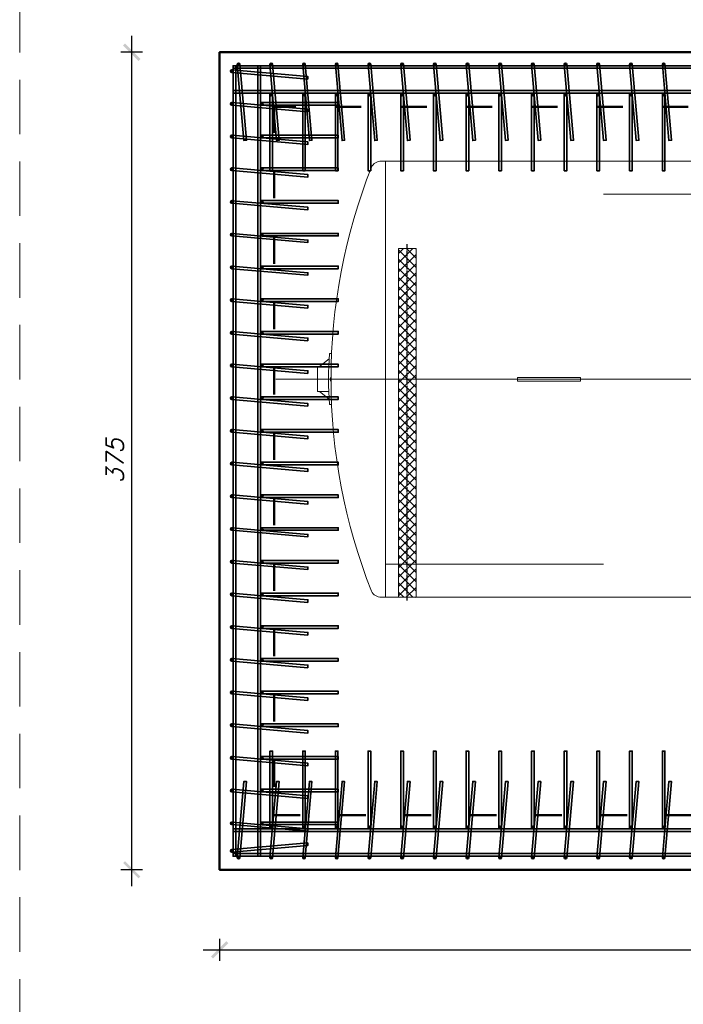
# Model space of a CAD drawing. Header units: millimetres. Extents: x 1814 to 94182, y 11562 to 49454.
# Tile 35 of 143: x 13798 to 14103, y 12306 to 12757. Entities that reach past the tile are written whole.
import ezdxf

# ---------------------------------------------------------------- set-up
doc = ezdxf.new("R2010")
doc.units = ezdxf.units.MM
for name, pattern in [('ACAD_ISO03W100', [30, 12, -18]), ('ACAD_ISO04W100', [30, 24, -3, 0, -3]), ('DASHED', [0.75, 0.5, -0.25])]:
    doc.linetypes.add(name, pattern=pattern)
doc.layers.add('LAFON', color=4, linetype='Continuous')
doc.layers.add('osie', color=40, linetype='ACAD_ISO04W100')
doc.layers.add('podkład', color=252, linetype='Continuous', lineweight=9, plot=False)
for name, color, linetype, lineweight in [('ramka', 84, 'Continuous', 15), ('widok 0.35', 22, 'Continuous', 35), ('wymiar', 135, 'Continuous', 9), ('ściany', 7, 'Continuous', 50)]:
    doc.layers.add(name, color=color, linetype=linetype, lineweight=lineweight)
doc.styles.add('WYMIARY', font='simplex.shx', dxfattribs={"oblique": 15})
doc.dimstyles.new('1-50', dxfattribs={"dimscale": 50, "dimtxt": 0.16, "dimasz": 0.2, "dimexe": 0.1, "dimexo": 0.1, "dimgap": 0.075, "dimtad": 1, "dimdec": 1, "dimrnd": 0.1, "dimzin": 9, "dimtxsty": 'WYMIARY', "dimblk": 'ARCHTICK', "dimcen": 0.2, "dimdle": 0.15, "dimadec": 1, "dimazin": 1, "dimtfac": 1, "dimtdec": 1, "dimtix": 1, "dimtmove": 2, "dimatfit": 3, "dimldrblk": 'ARCHTICK', "dimfxl": 0, "dimarcsym": 0})

# ---------------------------------------------------------------- blocks, each defined once
blk = doc.blocks.new('_ARCHTICK')
at = {"color": 0, "linetype": 'ByBlock', "lineweight": -2}
blk.add_solid([(0.398, 0.309), (0.309, 0.398), (-0.309, -0.398), (-0.398, -0.309)], dxfattribs=at)
blk = doc.blocks.new('*D3305')
at = {"layer": 'Defpoints', "color": 0}
for p in [(13889.8, 12367.56), (14699.8, 12367.56), (14699.8, 12330.81)]:
    blk.add_point(p, dxfattribs=at)
at = {"layer": 'wymiar', "color": 0, "lineweight": -2}
for p, q in [((13889.8, 12335.81), (13889.8, 12325.81)), ((14699.8, 12335.81), (14699.8, 12325.81)), ((13882.3, 12330.81), (14707.3, 12330.81))]:
    blk.add_line(p, q, dxfattribs=at)
at = {"layer": 'wymiar', "color": 0, "lineweight": -2, "xscale": 10, "yscale": 10, "zscale": 10, "rotation": 180}
blk.add_blockref('_ARCHTICK', (13889.8, 12330.81), dxfattribs=at)
at = {"layer": 'wymiar', "color": 0, "lineweight": -2, "xscale": 10, "yscale": 10, "zscale": 10}
blk.add_blockref('_ARCHTICK', (14699.8, 12330.81), dxfattribs=at)
at = {"layer": 'wymiar', "color": 0, "insert": (14294.8, 12338.56), "char_height": 8, "attachment_point": 5, "style": 'WYMIARY'}
blk.add_mtext('810', dxfattribs=at)
blk = doc.blocks.new('*D3306')
at = {"layer": 'Defpoints', "color": 0}
for p in [(13849.48, 12742.56), (13889.8, 12742.56), (13889.8, 12367.56)]:
    blk.add_point(p, dxfattribs=at)
at = {"layer": 'wymiar', "color": 0, "lineweight": -2}
for p, q in [((13849.48, 12360.06), (13849.48, 12750.06)), ((13854.48, 12742.56), (13844.48, 12742.56)), ((13854.48, 12367.56), (13844.48, 12367.56))]:
    blk.add_line(p, q, dxfattribs=at)
at = {"layer": 'wymiar', "color": 0, "lineweight": -2, "xscale": 10, "yscale": 10, "zscale": 10}
for p, rotation in [((13849.48, 12742.56), 90), ((13849.48, 12367.56), 270)]:
    blk.add_blockref('_ARCHTICK', p, dxfattribs=dict(at, rotation=rotation))
at = {"layer": 'wymiar', "color": 0, "insert": (13841.73, 12555.06), "char_height": 8, "attachment_point": 5, "rotation": 90, "style": 'WYMIARY'}
blk.add_mtext('375', dxfattribs=at)
blk = doc.blocks.new('A$C362D00BD')
for p, q in [((54.8, 234), (64.5, 234)), ((53, 209.9), (8.7, 174)), ((0, 174), (0, 60)), ((0, 174), (51.1, 174)), ((0, 60), (51.1, 60)), ((53, 24.1), (8.7, 60)), ((54.8, 0), (64.5, 0))]:
    blk.add_line(p, q)
blk.add_arc((1474.1, 117), 1424.1, 175.2874, 184.7126)
blk = doc.blocks.new('A$C6CB4776E')
at = {"xscale": -1}
blk.add_blockref('A$C362D00BD', (64.5, 0), dxfattribs=at)
blk = doc.blocks.new('op')
at = {"layer": 'LAFON'}
h = blk.add_hatch(dxfattribs=at)
h.set_pattern_fill('_USER', color=256, scale=30, angle=45, style=0, double=1, pattern_type=0)
h.set_pattern_definition([(45, (-1086.166, 49718.82), (-21.213203, 21.213203), []), (135, (-1086.166, 49718.82), (-21.213203, -21.213203), [])])
h.paths.add_polyline_path([(40, 1615.7), (0, 1615.7), (0, 15.7), (40, 15.7)])
h.paths.add_polyline_path([(0, 1615.7), (-40, 1615.7), (-40, 15.7), (0, 15.7)])
for p, q in [((-40, 1615.7), (40, 1615.7)), ((-40, 1615.7), (-40, 15.7)), ((40, 1615.7), (40, 15.7)), ((-40, 15.7), (40, 15.7))]:
    blk.add_line(p, q)
at = {"layer": 'osie'}
blk.add_line((0, 0), (0, 1635.3), dxfattribs=at)
blk = doc.blocks.new('A$C5962928a')
for p, q in [((48.41, 201.57), (710.15, 201.57)), ((50.38, 201.57), (50.38, 1.57)), ((50.38, 201.57), (50.38, 1.57)), ((50.38, 201.57), (50.38, 1.57)), ((510.15, 186.38), (150.38, 186.38)), ((25.11, 102.32), (25.11, 100.72)), ((110.88, 102.32), (139.88, 102.32)), ((110.88, 100.72), (139.88, 100.72)), ((139.88, 102.32), (139.88, 100.72)), ((50.38, 16.76), (150.38, 16.76)), ((48.41, 1.57), (712.12, 1.57))]:
    blk.add_line(p, q)
at = {"lineweight": 0}
blk.add_line((0, 101.57), (769.2, 101.57), dxfattribs=at)
blk.add_lwpolyline([(110.88, 102.32), (139.88, 102.32), (139.88, 100.72), (110.88, 100.72)], close=True)
for centre, radius, start, end in [((289.34, 101.57), 263.96, 158.3759, 201.6241), ((48.41, 196.57), 5, 90, 152.9643), ((48.41, 6.57), 5, 207.0357, 270)]:
    blk.add_arc(centre, radius, start, end)
at = {"yscale": 0.1, "zscale": 0.1}
for name, p, xscale in [('op', (60.38, 0), 0.1), ('A$C6CB4776E', (25.65, 89.94), -0.1)]:
    blk.add_blockref(name, p, dxfattribs=dict(at, xscale=xscale))

msp = doc.modelspace()

# ---------------------------------------------------------------- hatches: boundary and pattern name
at = {"layer": 'widok 0.35'}
h = msp.add_hatch(color=256, dxfattribs=at)
h.dxf.hatch_style = 1
h.paths.add_polyline_path([(13899.102, 12736.958, 1), (13897.902, 12736.958, 1)])
h = msp.add_hatch(color=256, dxfattribs=at)
h.dxf.hatch_style = 1
h.paths.add_polyline_path([(13914.102, 12736.958, 1), (13912.902, 12736.958, 1)])
h = msp.add_hatch(color=256, dxfattribs=at)
h.dxf.hatch_style = 1
h.paths.add_polyline_path([(13929.102, 12736.958, 1), (13927.902, 12736.958, 1)])
h = msp.add_hatch(color=256, dxfattribs=at)
h.dxf.hatch_style = 1
h.paths.add_polyline_path([(13944.102, 12736.958, 1), (13942.902, 12736.958, 1)])
h = msp.add_hatch(color=256, dxfattribs=at)
h.dxf.hatch_style = 1
h.paths.add_polyline_path([(13959.102, 12736.958, 1), (13957.902, 12736.958, 1)])
h = msp.add_hatch(color=256, dxfattribs=at)
h.dxf.hatch_style = 1
h.paths.add_polyline_path([(13974.102, 12736.958, 1), (13972.902, 12736.958, 1)])
h = msp.add_hatch(color=256, dxfattribs=at)
h.dxf.hatch_style = 1
h.paths.add_polyline_path([(13989.102, 12736.958, 1), (13987.902, 12736.958, 1)])
h = msp.add_hatch(color=256, dxfattribs=at)
h.dxf.hatch_style = 1
h.paths.add_polyline_path([(14004.102, 12736.958, 1), (14002.902, 12736.958, 1)])
h = msp.add_hatch(color=256, dxfattribs=at)
h.dxf.hatch_style = 1
h.paths.add_polyline_path([(14019.102, 12736.958, 1), (14017.902, 12736.958, 1)])
h = msp.add_hatch(color=256, dxfattribs=at)
h.dxf.hatch_style = 1
h.paths.add_polyline_path([(14034.102, 12736.958, 1), (14032.902, 12736.958, 1)])
h = msp.add_hatch(color=256, dxfattribs=at)
h.dxf.hatch_style = 1
h.paths.add_polyline_path([(14049.102, 12736.958, 1), (14047.902, 12736.958, 1)])
h = msp.add_hatch(color=256, dxfattribs=at)
h.dxf.hatch_style = 1
h.paths.add_polyline_path([(14064.102, 12736.958, 1), (14062.902, 12736.958, 1)])
h = msp.add_hatch(color=256, dxfattribs=at)
h.dxf.hatch_style = 1
h.paths.add_polyline_path([(14079.102, 12736.958, 1), (14077.902, 12736.958, 1)])
h = msp.add_hatch(color=256, dxfattribs=at)
h.dxf.hatch_style = 1
h.paths.add_polyline_path([(14094.102, 12736.958, 1), (14092.902, 12736.958, 1)])
h = msp.add_hatch(color=256, dxfattribs=at)
h.dxf.hatch_style = 1
h.paths.add_polyline_path([(13896.002, 12733.858, 1), (13894.802, 12733.858, 1)])
h = msp.add_hatch(color=256, dxfattribs=at)
h.dxf.hatch_style = 1
h.paths.add_polyline_path([(13914.102, 12723.158, 1), (13912.902, 12723.158, 1)])
h = msp.add_hatch(color=256, dxfattribs=at)
h.dxf.hatch_style = 1
h.paths.add_polyline_path([(13929.102, 12723.158, 1), (13927.902, 12723.158, 1)])
h = msp.add_hatch(color=256, dxfattribs=at)
h.dxf.hatch_style = 1
h.paths.add_polyline_path([(13944.102, 12723.158, 1), (13942.902, 12723.158, 1)])
h = msp.add_hatch(color=256, dxfattribs=at)
h.dxf.hatch_style = 1
h.paths.add_polyline_path([(13959.102, 12723.158, 1), (13957.902, 12723.158, 1)])
h = msp.add_hatch(color=256, dxfattribs=at)
h.dxf.hatch_style = 1
h.paths.add_polyline_path([(13974.102, 12723.158, 1), (13972.902, 12723.158, 1)])
h = msp.add_hatch(color=256, dxfattribs=at)
h.dxf.hatch_style = 1
h.paths.add_polyline_path([(13989.102, 12723.158, 1), (13987.902, 12723.158, 1)])
h = msp.add_hatch(color=256, dxfattribs=at)
h.dxf.hatch_style = 1
h.paths.add_polyline_path([(14004.102, 12723.158, 1), (14002.902, 12723.158, 1)])
h = msp.add_hatch(color=256, dxfattribs=at)
h.dxf.hatch_style = 1
h.paths.add_polyline_path([(14019.102, 12723.158, 1), (14017.902, 12723.158, 1)])
h = msp.add_hatch(color=256, dxfattribs=at)
h.dxf.hatch_style = 1
h.paths.add_polyline_path([(14034.102, 12723.158, 1), (14032.902, 12723.158, 1)])
h = msp.add_hatch(color=256, dxfattribs=at)
h.dxf.hatch_style = 1
h.paths.add_polyline_path([(14049.102, 12723.158, 1), (14047.902, 12723.158, 1)])
h = msp.add_hatch(color=256, dxfattribs=at)
h.dxf.hatch_style = 1
h.paths.add_polyline_path([(14064.102, 12723.158, 1), (14062.902, 12723.158, 1)])
h = msp.add_hatch(color=256, dxfattribs=at)
h.dxf.hatch_style = 1
h.paths.add_polyline_path([(14079.102, 12723.158, 1), (14077.902, 12723.158, 1)])
h = msp.add_hatch(color=256, dxfattribs=at)
h.dxf.hatch_style = 1
h.paths.add_polyline_path([(14094.102, 12723.158, 1), (14092.902, 12723.158, 1)])
h = msp.add_hatch(color=256, dxfattribs=at)
h.dxf.hatch_style = 1
h.paths.add_polyline_path([(13896.002, 12718.858, 1), (13894.802, 12718.858, 1)])
h = msp.add_hatch(color=256, dxfattribs=at)
h.dxf.hatch_style = 1
h.paths.add_polyline_path([(13909.802, 12718.858, 1), (13908.602, 12718.858, 1)])
h = msp.add_hatch(color=256, dxfattribs=at)
h.dxf.hatch_style = 1
h.paths.add_polyline_path([(13896.002, 12703.858, 1), (13894.802, 12703.858, 1)])
h = msp.add_hatch(color=256, dxfattribs=at)
h.dxf.hatch_style = 1
h.paths.add_polyline_path([(13909.802, 12703.858, 1), (13908.602, 12703.858, 1)])
h = msp.add_hatch(color=256, dxfattribs=at)
h.dxf.hatch_style = 1
h.paths.add_polyline_path([(13896.002, 12688.858, 1), (13894.802, 12688.858, 1)])
h = msp.add_hatch(color=256, dxfattribs=at)
h.dxf.hatch_style = 1
h.paths.add_polyline_path([(13909.802, 12688.858, 1), (13908.602, 12688.858, 1)])
h = msp.add_hatch(color=256, dxfattribs=at)
h.dxf.hatch_style = 1
h.paths.add_polyline_path([(13896.002, 12673.858, 1), (13894.802, 12673.858, 1)])
h = msp.add_hatch(color=256, dxfattribs=at)
h.dxf.hatch_style = 1
h.paths.add_polyline_path([(13909.802, 12673.858, 1), (13908.602, 12673.858, 1)])
h = msp.add_hatch(color=256, dxfattribs=at)
h.dxf.hatch_style = 1
h.paths.add_polyline_path([(13896.002, 12658.858, 1), (13894.802, 12658.858, 1)])
h = msp.add_hatch(color=256, dxfattribs=at)
h.dxf.hatch_style = 1
h.paths.add_polyline_path([(13909.802, 12658.858, 1), (13908.602, 12658.858, 1)])
h = msp.add_hatch(color=256, dxfattribs=at)
h.dxf.hatch_style = 1
h.paths.add_polyline_path([(13896.002, 12643.858, 1), (13894.802, 12643.858, 1)])
h = msp.add_hatch(color=256, dxfattribs=at)
h.dxf.hatch_style = 1
h.paths.add_polyline_path([(13909.802, 12643.858, 1), (13908.602, 12643.858, 1)])
h = msp.add_hatch(color=256, dxfattribs=at)
h.dxf.hatch_style = 1
h.paths.add_polyline_path([(13896.002, 12628.858, 1), (13894.802, 12628.858, 1)])
h = msp.add_hatch(color=256, dxfattribs=at)
h.dxf.hatch_style = 1
h.paths.add_polyline_path([(13909.802, 12628.858, 1), (13908.602, 12628.858, 1)])
h = msp.add_hatch(color=256, dxfattribs=at)
h.dxf.hatch_style = 1
h.paths.add_polyline_path([(13896.002, 12613.858, 1), (13894.802, 12613.858, 1)])
h = msp.add_hatch(color=256, dxfattribs=at)
h.dxf.hatch_style = 1
h.paths.add_polyline_path([(13909.802, 12613.858, 1), (13908.602, 12613.858, 1)])
h = msp.add_hatch(color=256, dxfattribs=at)
h.dxf.hatch_style = 1
h.paths.add_polyline_path([(13896.002, 12598.858, 1), (13894.802, 12598.858, 1)])
h = msp.add_hatch(color=256, dxfattribs=at)
h.dxf.hatch_style = 1
h.paths.add_polyline_path([(13909.802, 12598.858, 1), (13908.602, 12598.858, 1)])
h = msp.add_hatch(color=256, dxfattribs=at)
h.dxf.hatch_style = 1
h.paths.add_polyline_path([(13896.002, 12583.858, 1), (13894.802, 12583.858, 1)])
h = msp.add_hatch(color=256, dxfattribs=at)
h.dxf.hatch_style = 1
h.paths.add_polyline_path([(13909.802, 12583.858, 1), (13908.602, 12583.858, 1)])
h = msp.add_hatch(color=256, dxfattribs=at)
h.dxf.hatch_style = 1
h.paths.add_polyline_path([(13896.002, 12568.858, 1), (13894.802, 12568.858, 1)])
h = msp.add_hatch(color=256, dxfattribs=at)
h.dxf.hatch_style = 1
h.paths.add_polyline_path([(13909.802, 12568.858, 1), (13908.602, 12568.858, 1)])
h = msp.add_hatch(color=256, dxfattribs=at)
h.dxf.hatch_style = 1
h.paths.add_polyline_path([(13896.002, 12553.858, 1), (13894.802, 12553.858, 1)])
h = msp.add_hatch(color=256, dxfattribs=at)
h.dxf.hatch_style = 1
h.paths.add_polyline_path([(13909.802, 12553.858, 1), (13908.602, 12553.858, 1)])
h = msp.add_hatch(color=256, dxfattribs=at)
h.dxf.hatch_style = 1
h.paths.add_polyline_path([(13896.002, 12538.858, 1), (13894.802, 12538.858, 1)])
h = msp.add_hatch(color=256, dxfattribs=at)
h.dxf.hatch_style = 1
h.paths.add_polyline_path([(13909.802, 12538.858, 1), (13908.602, 12538.858, 1)])
h = msp.add_hatch(color=256, dxfattribs=at)
h.dxf.hatch_style = 1
h.paths.add_polyline_path([(13896.002, 12523.858, 1), (13894.802, 12523.858, 1)])
h = msp.add_hatch(color=256, dxfattribs=at)
h.dxf.hatch_style = 1
h.paths.add_polyline_path([(13909.802, 12523.858, 1), (13908.602, 12523.858, 1)])
h = msp.add_hatch(color=256, dxfattribs=at)
h.dxf.hatch_style = 1
h.paths.add_polyline_path([(13896.002, 12508.858, 1), (13894.802, 12508.858, 1)])
h = msp.add_hatch(color=256, dxfattribs=at)
h.dxf.hatch_style = 1
h.paths.add_polyline_path([(13909.802, 12508.858, 1), (13908.602, 12508.858, 1)])
h = msp.add_hatch(color=256, dxfattribs=at)
h.dxf.hatch_style = 1
h.paths.add_polyline_path([(13896.002, 12493.858, 1), (13894.802, 12493.858, 1)])
h = msp.add_hatch(color=256, dxfattribs=at)
h.dxf.hatch_style = 1
h.paths.add_polyline_path([(13909.802, 12493.858, 1), (13908.602, 12493.858, 1)])
h = msp.add_hatch(color=256, dxfattribs=at)
h.dxf.hatch_style = 1
h.paths.add_polyline_path([(13896.002, 12478.858, 1), (13894.802, 12478.858, 1)])
h = msp.add_hatch(color=256, dxfattribs=at)
h.dxf.hatch_style = 1
h.paths.add_polyline_path([(13909.802, 12478.858, 1), (13908.602, 12478.858, 1)])
h = msp.add_hatch(color=256, dxfattribs=at)
h.dxf.hatch_style = 1
h.paths.add_polyline_path([(13896.002, 12463.858, 1), (13894.802, 12463.858, 1)])
h = msp.add_hatch(color=256, dxfattribs=at)
h.dxf.hatch_style = 1
h.paths.add_polyline_path([(13909.802, 12463.858, 1), (13908.602, 12463.858, 1)])
h = msp.add_hatch(color=256, dxfattribs=at)
h.dxf.hatch_style = 1
h.paths.add_polyline_path([(13896.002, 12448.858, 1), (13894.802, 12448.858, 1)])
h = msp.add_hatch(color=256, dxfattribs=at)
h.dxf.hatch_style = 1
h.paths.add_polyline_path([(13909.802, 12448.858, 1), (13908.602, 12448.858, 1)])
h = msp.add_hatch(color=256, dxfattribs=at)
h.dxf.hatch_style = 1
h.paths.add_polyline_path([(13896.002, 12433.858, 1), (13894.802, 12433.858, 1)])
h = msp.add_hatch(color=256, dxfattribs=at)
h.dxf.hatch_style = 1
h.paths.add_polyline_path([(13909.802, 12433.858, 1), (13908.602, 12433.858, 1)])
h = msp.add_hatch(color=256, dxfattribs=at)
h.dxf.hatch_style = 1
h.paths.add_polyline_path([(13896.002, 12418.858, 1), (13894.802, 12418.858, 1)])
h = msp.add_hatch(color=256, dxfattribs=at)
h.dxf.hatch_style = 1
h.paths.add_polyline_path([(13909.802, 12418.858, 1), (13908.602, 12418.858, 1)])
h = msp.add_hatch(color=256, dxfattribs=at)
h.dxf.hatch_style = 1
h.paths.add_polyline_path([(13896.002, 12403.858, 1), (13894.802, 12403.858, 1)])
h = msp.add_hatch(color=256, dxfattribs=at)
h.dxf.hatch_style = 1
h.paths.add_polyline_path([(13909.802, 12403.858, 1), (13908.602, 12403.858, 1)])
h = msp.add_hatch(color=256, dxfattribs=at)
h.dxf.hatch_style = 1
h.paths.add_polyline_path([(13896.002, 12388.858, 1), (13894.802, 12388.858, 1)])
h = msp.add_hatch(color=256, dxfattribs=at)
h.dxf.hatch_style = 1
h.paths.add_polyline_path([(13909.802, 12388.858, 1), (13908.602, 12388.858, 1)])
h = msp.add_hatch(color=256, dxfattribs=at)
h.dxf.hatch_style = 1
h.paths.add_polyline_path([(13912.902, 12386.958, 1), (13914.102, 12386.958, 1)])
h = msp.add_hatch(color=256, dxfattribs=at)
h.dxf.hatch_style = 1
h.paths.add_polyline_path([(13927.902, 12386.958, 1), (13929.102, 12386.958, 1)])
h = msp.add_hatch(color=256, dxfattribs=at)
h.dxf.hatch_style = 1
h.paths.add_polyline_path([(13942.902, 12386.958, 1), (13944.102, 12386.958, 1)])
h = msp.add_hatch(color=256, dxfattribs=at)
h.dxf.hatch_style = 1
h.paths.add_polyline_path([(13957.902, 12386.958, 1), (13959.102, 12386.958, 1)])
h = msp.add_hatch(color=256, dxfattribs=at)
h.dxf.hatch_style = 1
h.paths.add_polyline_path([(13972.902, 12386.958, 1), (13974.102, 12386.958, 1)])
h = msp.add_hatch(color=256, dxfattribs=at)
h.dxf.hatch_style = 1
h.paths.add_polyline_path([(13987.902, 12386.958, 1), (13989.102, 12386.958, 1)])
h = msp.add_hatch(color=256, dxfattribs=at)
h.dxf.hatch_style = 1
h.paths.add_polyline_path([(14002.902, 12386.958, 1), (14004.102, 12386.958, 1)])
h = msp.add_hatch(color=256, dxfattribs=at)
h.dxf.hatch_style = 1
h.paths.add_polyline_path([(14017.902, 12386.958, 1), (14019.102, 12386.958, 1)])
h = msp.add_hatch(color=256, dxfattribs=at)
h.dxf.hatch_style = 1
h.paths.add_polyline_path([(14032.902, 12386.958, 1), (14034.102, 12386.958, 1)])
h = msp.add_hatch(color=256, dxfattribs=at)
h.dxf.hatch_style = 1
h.paths.add_polyline_path([(14047.902, 12386.958, 1), (14049.102, 12386.958, 1)])
h = msp.add_hatch(color=256, dxfattribs=at)
h.dxf.hatch_style = 1
h.paths.add_polyline_path([(14062.902, 12386.958, 1), (14064.102, 12386.958, 1)])
h = msp.add_hatch(color=256, dxfattribs=at)
h.dxf.hatch_style = 1
h.paths.add_polyline_path([(14077.902, 12386.958, 1), (14079.102, 12386.958, 1)])
h = msp.add_hatch(color=256, dxfattribs=at)
h.dxf.hatch_style = 1
h.paths.add_polyline_path([(14092.902, 12386.958, 1), (14094.102, 12386.958, 1)])
h = msp.add_hatch(color=256, dxfattribs=at)
h.dxf.hatch_style = 1
h.paths.add_polyline_path([(13896.002, 12376.258, 1), (13894.802, 12376.258, 1)])
h = msp.add_hatch(color=256, dxfattribs=at)
h.dxf.hatch_style = 1
h.paths.add_polyline_path([(13897.902, 12373.158, 1), (13899.102, 12373.158, 1)])
h = msp.add_hatch(color=256, dxfattribs=at)
h.dxf.hatch_style = 1
h.paths.add_polyline_path([(13912.902, 12373.158, 1), (13914.102, 12373.158, 1)])
h = msp.add_hatch(color=256, dxfattribs=at)
h.dxf.hatch_style = 1
h.paths.add_polyline_path([(13927.902, 12373.158, 1), (13929.102, 12373.158, 1)])
h = msp.add_hatch(color=256, dxfattribs=at)
h.dxf.hatch_style = 1
h.paths.add_polyline_path([(13942.902, 12373.158, 1), (13944.102, 12373.158, 1)])
h = msp.add_hatch(color=256, dxfattribs=at)
h.dxf.hatch_style = 1
h.paths.add_polyline_path([(13957.902, 12373.158, 1), (13959.102, 12373.158, 1)])
h = msp.add_hatch(color=256, dxfattribs=at)
h.dxf.hatch_style = 1
h.paths.add_polyline_path([(13972.902, 12373.158, 1), (13974.102, 12373.158, 1)])
h = msp.add_hatch(color=256, dxfattribs=at)
h.dxf.hatch_style = 1
h.paths.add_polyline_path([(13987.902, 12373.158, 1), (13989.102, 12373.158, 1)])
h = msp.add_hatch(color=256, dxfattribs=at)
h.dxf.hatch_style = 1
h.paths.add_polyline_path([(14002.902, 12373.158, 1), (14004.102, 12373.158, 1)])
h = msp.add_hatch(color=256, dxfattribs=at)
h.dxf.hatch_style = 1
h.paths.add_polyline_path([(14017.902, 12373.158, 1), (14019.102, 12373.158, 1)])
h = msp.add_hatch(color=256, dxfattribs=at)
h.dxf.hatch_style = 1
h.paths.add_polyline_path([(14032.902, 12373.158, 1), (14034.102, 12373.158, 1)])
h = msp.add_hatch(color=256, dxfattribs=at)
h.dxf.hatch_style = 1
h.paths.add_polyline_path([(14047.902, 12373.158, 1), (14049.102, 12373.158, 1)])
h = msp.add_hatch(color=256, dxfattribs=at)
h.dxf.hatch_style = 1
h.paths.add_polyline_path([(14062.902, 12373.158, 1), (14064.102, 12373.158, 1)])
h = msp.add_hatch(color=256, dxfattribs=at)
h.dxf.hatch_style = 1
h.paths.add_polyline_path([(14077.902, 12373.158, 1), (14079.102, 12373.158, 1)])
h = msp.add_hatch(color=256, dxfattribs=at)
h.dxf.hatch_style = 1
h.paths.add_polyline_path([(14092.902, 12373.158, 1), (14094.102, 12373.158, 1)])

# ---------------------------------------------------------------- linework, layer by layer
at = {"layer": 'ramka', "linetype": 'DASHED', "ltscale": 50}
msp.add_lwpolyline([(13798.072, 11989.457), (14982.072, 11989.457), (14982.072, 12917.436), (13798.072, 12917.436)], close=True, dxfattribs=at)
at = {"layer": 'widok 0.35'}
for points in [[(13897.202, 12373.758), (13896.002, 12373.758), (13896.002, 12736.358), (13897.202, 12736.358)], [(14693.602, 12735.158), (14693.602, 12736.358), (13896.002, 12736.358), (13896.002, 12735.158)], [(14693.602, 12735.158), (14693.602, 12736.358), (13896.002, 12736.358), (13896.002, 12735.158)], [(13899.1, 12737.011), (13897.904, 12736.906), (13900.955, 12702.039), (13902.15, 12702.144)], [(13908.602, 12373.758), (13907.402, 12373.758), (13907.402, 12736.358), (13908.602, 12736.358)], [(13914.1, 12737.011), (13912.904, 12736.906), (13915.955, 12702.039), (13917.15, 12702.144)], [(13929.1, 12737.011), (13927.904, 12736.906), (13930.955, 12702.039), (13932.15, 12702.144)], [(13944.1, 12737.011), (13942.904, 12736.906), (13945.955, 12702.039), (13947.15, 12702.144)], [(13959.1, 12737.011), (13957.904, 12736.906), (13960.955, 12702.039), (13962.15, 12702.144)], [(13974.1, 12737.011), (13972.904, 12736.906), (13975.955, 12702.039), (13977.15, 12702.144)], [(13989.1, 12737.011), (13987.904, 12736.906), (13990.955, 12702.039), (13992.15, 12702.144)], [(14004.1, 12737.011), (14002.904, 12736.906), (14005.955, 12702.039), (14007.15, 12702.144)], [(14019.1, 12737.011), (14017.904, 12736.906), (14020.955, 12702.039), (14022.15, 12702.144)], [(14034.1, 12737.011), (14032.904, 12736.906), (14035.955, 12702.039), (14037.15, 12702.144)], [(14049.1, 12737.011), (14047.904, 12736.906), (14050.955, 12702.039), (14052.15, 12702.144)], [(14064.1, 12737.011), (14062.904, 12736.906), (14065.955, 12702.039), (14067.15, 12702.144)], [(14079.1, 12737.011), (14077.904, 12736.906), (14080.955, 12702.039), (14082.15, 12702.144)], [(14094.1, 12737.011), (14092.904, 12736.906), (14095.955, 12702.039), (14097.15, 12702.144)], [(13895.35, 12733.261), (13895.454, 12734.456), (13930.321, 12731.406), (13930.216, 12730.21)], [(14693.602, 12723.758), (14693.602, 12724.958), (13896.002, 12724.958), (13896.002, 12723.758)], [(14693.602, 12723.758), (14693.602, 12724.958), (13896.002, 12724.958), (13896.002, 12723.758)], [(13914.102, 12723.158), (13912.902, 12723.158), (13912.902, 12688.158), (13914.102, 12688.158)], [(13929.102, 12723.158), (13927.902, 12723.158), (13927.902, 12688.158), (13929.102, 12688.158)], [(13944.102, 12723.158), (13942.902, 12723.158), (13942.902, 12688.158), (13944.102, 12688.158)], [(13959.102, 12723.158), (13957.902, 12723.158), (13957.902, 12688.158), (13959.102, 12688.158)], [(13974.102, 12723.158), (13972.902, 12723.158), (13972.902, 12688.158), (13974.102, 12688.158)], [(13989.102, 12723.158), (13987.902, 12723.158), (13987.902, 12688.158), (13989.102, 12688.158)], [(14004.102, 12723.158), (14002.902, 12723.158), (14002.902, 12688.158), (14004.102, 12688.158)], [(14019.102, 12723.158), (14017.902, 12723.158), (14017.902, 12688.158), (14019.102, 12688.158)], [(14034.102, 12723.158), (14032.902, 12723.158), (14032.902, 12688.158), (14034.102, 12688.158)], [(14049.102, 12723.158), (14047.902, 12723.158), (14047.902, 12688.158), (14049.102, 12688.158)], [(14064.102, 12723.158), (14062.902, 12723.158), (14062.902, 12688.158), (14064.102, 12688.158)], [(14079.102, 12723.158), (14077.902, 12723.158), (14077.902, 12688.158), (14079.102, 12688.158)], [(14094.102, 12723.158), (14092.902, 12723.158), (14092.902, 12688.158), (14094.102, 12688.158)], [(13895.35, 12718.261), (13895.454, 12719.456), (13930.321, 12716.406), (13930.216, 12715.21)], [(13909.202, 12718.258), (13909.202, 12719.458), (13944.202, 12719.458), (13944.202, 12718.258)], [(13895.35, 12703.261), (13895.454, 12704.456), (13930.321, 12701.406), (13930.216, 12700.21)], [(13909.202, 12703.258), (13909.202, 12704.458), (13944.202, 12704.458), (13944.202, 12703.258)], [(13895.35, 12688.261), (13895.454, 12689.456), (13930.321, 12686.406), (13930.216, 12685.21)], [(13909.202, 12688.258), (13909.202, 12689.458), (13944.202, 12689.458), (13944.202, 12688.258)], [(13895.35, 12673.261), (13895.454, 12674.456), (13930.321, 12671.406), (13930.216, 12670.21)], [(13909.202, 12673.258), (13909.202, 12674.458), (13944.202, 12674.458), (13944.202, 12673.258)], [(13895.35, 12658.261), (13895.454, 12659.456), (13930.321, 12656.406), (13930.216, 12655.21)], [(13909.202, 12658.258), (13909.202, 12659.458), (13944.202, 12659.458), (13944.202, 12658.258)], [(13895.35, 12643.261), (13895.454, 12644.456), (13930.321, 12641.406), (13930.216, 12640.21)], [(13909.202, 12643.258), (13909.202, 12644.458), (13944.202, 12644.458), (13944.202, 12643.258)], [(13895.35, 12628.261), (13895.454, 12629.456), (13930.321, 12626.406), (13930.216, 12625.21)], [(13909.202, 12628.258), (13909.202, 12629.458), (13944.202, 12629.458), (13944.202, 12628.258)], [(13895.35, 12613.261), (13895.454, 12614.456), (13930.321, 12611.406), (13930.216, 12610.21)], [(13909.202, 12613.258), (13909.202, 12614.458), (13944.202, 12614.458), (13944.202, 12613.258)], [(13895.35, 12598.261), (13895.454, 12599.456), (13930.321, 12596.406), (13930.216, 12595.21)], [(13909.202, 12598.258), (13909.202, 12599.458), (13944.202, 12599.458), (13944.202, 12598.258)], [(13895.35, 12583.261), (13895.454, 12584.456), (13930.321, 12581.406), (13930.216, 12580.21)], [(13909.202, 12583.258), (13909.202, 12584.458), (13944.202, 12584.458), (13944.202, 12583.258)], [(13895.35, 12568.261), (13895.454, 12569.456), (13930.321, 12566.406), (13930.216, 12565.21)], [(13909.202, 12568.258), (13909.202, 12569.458), (13944.202, 12569.458), (13944.202, 12568.258)], [(13895.35, 12553.261), (13895.454, 12554.456), (13930.321, 12551.406), (13930.216, 12550.21)], [(13909.202, 12553.258), (13909.202, 12554.458), (13944.202, 12554.458), (13944.202, 12553.258)], [(13895.35, 12538.261), (13895.454, 12539.456), (13930.321, 12536.406), (13930.216, 12535.21)], [(13909.202, 12538.258), (13909.202, 12539.458), (13944.202, 12539.458), (13944.202, 12538.258)], [(13895.35, 12523.261), (13895.454, 12524.456), (13930.321, 12521.406), (13930.216, 12520.21)], [(13909.202, 12523.258), (13909.202, 12524.458), (13944.202, 12524.458), (13944.202, 12523.258)], [(13895.35, 12508.261), (13895.454, 12509.456), (13930.321, 12506.406), (13930.216, 12505.21)], [(13909.202, 12508.258), (13909.202, 12509.458), (13944.202, 12509.458), (13944.202, 12508.258)], [(13895.35, 12493.261), (13895.454, 12494.456), (13930.321, 12491.406), (13930.216, 12490.21)], [(13909.202, 12493.258), (13909.202, 12494.458), (13944.202, 12494.458), (13944.202, 12493.258)], [(13895.35, 12478.261), (13895.454, 12479.456), (13930.321, 12476.406), (13930.216, 12475.21)], [(13909.202, 12478.258), (13909.202, 12479.458), (13944.202, 12479.458), (13944.202, 12478.258)], [(13895.35, 12463.261), (13895.454, 12464.456), (13930.321, 12461.406), (13930.216, 12460.21)], [(13909.202, 12463.258), (13909.202, 12464.458), (13944.202, 12464.458), (13944.202, 12463.258)], [(13895.35, 12448.261), (13895.454, 12449.456), (13930.321, 12446.406), (13930.216, 12445.21)], [(13909.202, 12448.258), (13909.202, 12449.458), (13944.202, 12449.458), (13944.202, 12448.258)], [(13895.35, 12433.261), (13895.454, 12434.456), (13930.321, 12431.406), (13930.216, 12430.21)], [(13909.202, 12433.258), (13909.202, 12434.458), (13944.202, 12434.458), (13944.202, 12433.258)], [(13914.102, 12386.958), (13912.902, 12386.958), (13912.902, 12421.958), (13914.102, 12421.958)], [(13929.102, 12386.958), (13927.902, 12386.958), (13927.902, 12421.958), (13929.102, 12421.958)], [(13944.102, 12386.958), (13942.902, 12386.958), (13942.902, 12421.958), (13944.102, 12421.958)], [(13959.102, 12386.958), (13957.902, 12386.958), (13957.902, 12421.958), (13959.102, 12421.958)], [(13974.102, 12386.958), (13972.902, 12386.958), (13972.902, 12421.958), (13974.102, 12421.958)], [(13989.102, 12386.958), (13987.902, 12386.958), (13987.902, 12421.958), (13989.102, 12421.958)], [(14004.102, 12386.958), (14002.902, 12386.958), (14002.902, 12421.958), (14004.102, 12421.958)], [(14019.102, 12386.958), (14017.902, 12386.958), (14017.902, 12421.958), (14019.102, 12421.958)], [(14034.102, 12386.958), (14032.902, 12386.958), (14032.902, 12421.958), (14034.102, 12421.958)], [(14049.102, 12386.958), (14047.902, 12386.958), (14047.902, 12421.958), (14049.102, 12421.958)], [(14064.102, 12386.958), (14062.902, 12386.958), (14062.902, 12421.958), (14064.102, 12421.958)], [(14079.102, 12386.958), (14077.902, 12386.958), (14077.902, 12421.958), (14079.102, 12421.958)], [(14094.102, 12386.958), (14092.902, 12386.958), (14092.902, 12421.958), (14094.102, 12421.958)], [(13895.35, 12418.261), (13895.454, 12419.456), (13930.321, 12416.406), (13930.216, 12415.21)], [(13909.202, 12418.258), (13909.202, 12419.458), (13944.202, 12419.458), (13944.202, 12418.258)], [(13899.1, 12373.106), (13897.904, 12373.211), (13900.955, 12408.078), (13902.15, 12407.973)], [(13914.1, 12373.106), (13912.904, 12373.211), (13915.955, 12408.078), (13917.15, 12407.973)], [(13929.1, 12373.106), (13927.904, 12373.211), (13930.955, 12408.078), (13932.15, 12407.973)], [(13944.1, 12373.106), (13942.904, 12373.211), (13945.955, 12408.078), (13947.15, 12407.973)], [(13959.1, 12373.106), (13957.904, 12373.211), (13960.955, 12408.078), (13962.15, 12407.973)], [(13974.1, 12373.106), (13972.904, 12373.211), (13975.955, 12408.078), (13977.15, 12407.973)], [(13989.1, 12373.106), (13987.904, 12373.211), (13990.955, 12408.078), (13992.15, 12407.973)], [(14004.1, 12373.106), (14002.904, 12373.211), (14005.955, 12408.078), (14007.15, 12407.973)], [(14019.1, 12373.106), (14017.904, 12373.211), (14020.955, 12408.078), (14022.15, 12407.973)], [(14034.1, 12373.106), (14032.904, 12373.211), (14035.955, 12408.078), (14037.15, 12407.973)], [(14049.1, 12373.106), (14047.904, 12373.211), (14050.955, 12408.078), (14052.15, 12407.973)], [(14064.1, 12373.106), (14062.904, 12373.211), (14065.955, 12408.078), (14067.15, 12407.973)], [(14079.1, 12373.106), (14077.904, 12373.211), (14080.955, 12408.078), (14082.15, 12407.973)], [(14094.1, 12373.106), (14092.904, 12373.211), (14095.955, 12408.078), (14097.15, 12407.973)], [(13895.35, 12403.261), (13895.454, 12404.456), (13930.321, 12401.406), (13930.216, 12400.21)], [(13909.202, 12403.258), (13909.202, 12404.458), (13944.202, 12404.458), (13944.202, 12403.258)], [(13895.35, 12388.261), (13895.454, 12389.456), (13930.321, 12386.406), (13930.216, 12385.21)], [(13909.202, 12388.258), (13909.202, 12389.458), (13944.202, 12389.458), (13944.202, 12388.258)], [(14693.602, 12386.358), (14693.602, 12385.158), (13896.002, 12385.158), (13896.002, 12386.358)], [(13895.35, 12376.856), (13895.454, 12375.661), (13930.321, 12378.711), (13930.216, 12379.907)], [(14693.602, 12374.958), (14693.602, 12373.758), (13896.002, 12373.758), (13896.002, 12374.958)]]:
    msp.add_lwpolyline(points, close=True, dxfattribs=at)
for centre in [(13898.502, 12736.958), (13913.502, 12736.958), (13928.502, 12736.958), (13943.502, 12736.958), (13958.502, 12736.958), (13973.502, 12736.958), (13988.502, 12736.958), (14003.502, 12736.958), (14018.502, 12736.958), (14033.502, 12736.958), (14048.502, 12736.958), (14063.502, 12736.958), (14078.502, 12736.958), (14093.502, 12736.958), (13895.402, 12733.858), (13913.502, 12723.158), (13928.502, 12723.158), (13943.502, 12723.158), (13958.502, 12723.158), (13973.502, 12723.158), (13988.502, 12723.158), (14003.502, 12723.158), (14018.502, 12723.158), (14033.502, 12723.158), (14048.502, 12723.158), (14063.502, 12723.158), (14078.502, 12723.158), (14093.502, 12723.158), (13895.402, 12718.858), (13909.202, 12718.858), (13895.402, 12703.858), (13909.202, 12703.858), (13895.402, 12688.858), (13909.202, 12688.858), (13895.402, 12673.858), (13909.202, 12673.858), (13895.402, 12658.858), (13909.202, 12658.858), (13895.402, 12643.858), (13909.202, 12643.858), (13895.402, 12628.858), (13909.202, 12628.858), (13895.402, 12613.858), (13909.202, 12613.858), (13895.402, 12598.858), (13909.202, 12598.858), (13895.402, 12583.858), (13909.202, 12583.858), (13895.402, 12568.858), (13909.202, 12568.858), (13895.402, 12553.858), (13909.202, 12553.858), (13895.402, 12538.858), (13909.202, 12538.858), (13895.402, 12523.858), (13909.202, 12523.858), (13895.402, 12508.858), (13909.202, 12508.858), (13895.402, 12493.858), (13909.202, 12493.858), (13895.402, 12478.858), (13909.202, 12478.858), (13895.402, 12463.858), (13909.202, 12463.858), (13895.402, 12448.858), (13909.202, 12448.858), (13895.402, 12433.858), (13909.202, 12433.858), (13895.402, 12418.858), (13909.202, 12418.858), (13895.402, 12403.858), (13909.202, 12403.858), (13895.402, 12388.858), (13909.202, 12388.858), (13913.502, 12386.958), (13928.502, 12386.958), (13943.502, 12386.958), (13958.502, 12386.958), (13973.502, 12386.958), (13988.502, 12386.958), (14003.502, 12386.958), (14018.502, 12386.958), (14033.502, 12386.958), (14048.502, 12386.958), (14063.502, 12386.958), (14078.502, 12386.958), (14093.502, 12386.958), (13895.402, 12376.258), (13898.502, 12373.158), (13913.502, 12373.158), (13928.502, 12373.158), (13943.502, 12373.158), (13958.502, 12373.158), (13973.502, 12373.158), (13988.502, 12373.158), (14003.502, 12373.158), (14018.502, 12373.158), (14033.502, 12373.158), (14048.502, 12373.158), (14063.502, 12373.158), (14078.502, 12373.158), (14093.502, 12373.158)]:
    msp.add_circle(centre, 0.6, dxfattribs=at)
at = {"layer": 'ściany'}
msp.add_lwpolyline([(14699.802, 12367.558), (14699.802, 12742.558), (13889.802, 12742.558), (13889.802, 12367.558)], close=True, dxfattribs=at)
at = {"layer": 'ściany', "linetype": 'ACAD_ISO03W100'}
msp.add_lwpolyline([(14674.802, 12392.558), (14674.802, 12717.558), (13914.802, 12717.558), (13914.802, 12392.558)], close=True, dxfattribs=at)

# ---------------------------------------------------------------- block references
at = {"layer": 'podkład'}
msp.add_blockref('A$C5962928a', (13915.518, 12490.99), dxfattribs=at)

# ---------------------------------------------------------------- dimensions: what is measured, and where the dimension line sits
at = {"layer": 'wymiar'}
dim = msp.add_linear_dim(base=(13849.476, 12742.558), p1=(13889.802, 12367.558), p2=(13889.802, 12742.558), angle=90, dimstyle='1-50', dxfattribs=at)
dim.commit()
dim.dimension.update_dxf_attribs({"geometry": '*D3306', "text_midpoint": (13841.726, 12555.058)})
dim = msp.add_linear_dim(base=(14699.802, 12330.805), p1=(13889.802, 12367.558), p2=(14699.802, 12367.558), dimstyle='1-50', dxfattribs=at)
dim.commit()
dim.dimension.update_dxf_attribs({"geometry": '*D3305', "text_midpoint": (14294.802, 12338.555)})

doc.saveas('drawing.dxf')
